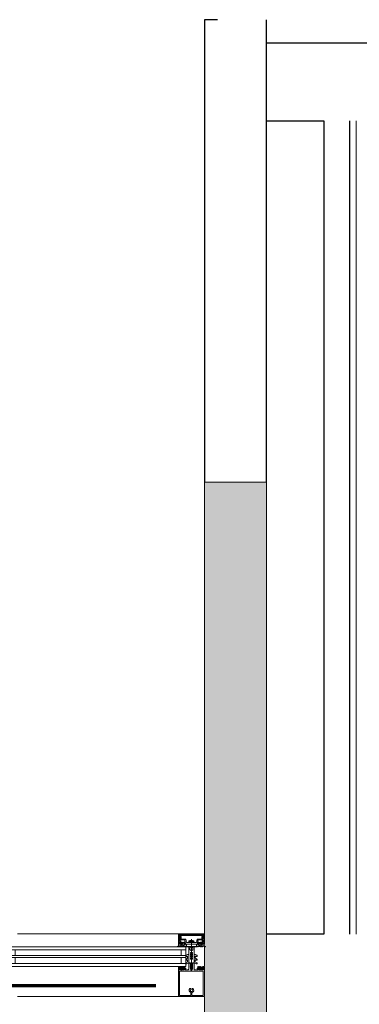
# Model space of a CAD drawing. Header units: centimetres. Extents: x -1253 to 21770, y -8842 to 3590.
# Tile 99 of 120: x 495 to 560, y 1002 to 1192. Entities that reach past the tile are written whole.
import ezdxf

# ---------------------------------------------------------------- set-up
doc = ezdxf.new("R2010")
doc.units = ezdxf.units.CM
doc.linetypes.add('Długa kreska', pattern=[142.875, 95.25, -47.625])
for name, color, linetype, lineweight in [('A-DETL', 90, 'Continuous', 9), ('A-DETL-GENF', 92, 'Continuous', 9), ('A-GLAZ-CURT', 52, 'Continuous', 9), ('A-GLAZ-CWMG', 51, 'Continuous', 9), ('A-WALL', 113, 'Continuous', 13), ('A-WALL-PATT', 111, 'Continuous', 13)]:
    doc.layers.add(name, color=color, linetype=linetype, lineweight=lineweight)

# ---------------------------------------------------------------- blocks, each defined once
blk = doc.blocks.new('Schueco_FWS-Glazing1 - SI_38mm_TripGlz 2-2609955-6_piętro IV __13_80 m_ - stan projektowany')
at = {"layer": 'A-GLAZ-CURT'}
for p, q in [((-16.9, 3.8), (16.9, 3.8)), ((-16.9, 0), (-16.9, 3.8)), ((16.9, 3.8), (16.9, 0)), ((16.9, 0), (-16.9, 0))]:
    blk.add_line(p, q, dxfattribs=at)
at = {"layer": 'A-GLAZ-CURT', "lineweight": 13}
for p, q in [((-16.9, 3.2), (16.9, 3.2)), ((-16.9, 2.1), (16.9, 2.1)), ((-16, 2.1), (-16, 3.2)), ((16, 2.1), (16, 3.2)), ((-16.9, 1.7), (16.9, 1.7)), ((-16.9, 0.6), (16.9, 0.6)), ((-16, 0.6), (-16, 1.7)), ((16, 0.6), (16, 1.7))]:
    blk.add_line(p, q, dxfattribs=at)
blk = doc.blocks.new('Rectangular Mullion - Schueco_FWS-50-SI_Tran_CovCap-20mm_Tran-55mm-V13-6_piętro IV __13_80 m_ - stan projektowany')
at = {"layer": 'A-GLAZ-CWMG'}
for p, q in [((494.38, 1015.88), (525.38, 1015.88)), ((489.38, 1009.58), (489.38, 1013.38)), ((494.38, 1013.39), (525.38, 1013.39)), ((525.38, 1003.78), (494.38, 1003.78))]:
    blk.add_line(p, q, dxfattribs=at)
blk = doc.blocks.new('Rectangular Mullion - SI_CovCap-20mm_Tran-55mm-2281819-6_piętro IV __13_80 m_ - stan projektowany')
at = {"layer": 'A-DETL-GENF'}
for p, q in [((2.37, 9.6), (-2.35, 9.6)), ((-2.5, 9.45), (-2.5, 7.8)), ((-2.5, 9.39), (-2.5, 4.79)), ((-2.29, 9.39), (-2.29, 4.79)), ((-0.12, 8.61), (-0.12, 8.55)), ((-0.12, 8.25), (-0.12, 8.13)), ((-0.1, 8.88), (-0.1, 9.34)), ((0.1, 9.34), (0.1, 8.88)), ((0.12, 8.55), (0.12, 8.61)), ((0.12, 8.13), (0.12, 8.25)), ((2.29, 9.39), (2.29, 4.79)), ((2.5, 7.8), (2.5, 9.45)), ((2.5, 9.39), (2.5, 4.79)), ((-2.35, 3.92), (-2.48, 3.92)), ((-2.37, 3.8), (-2.47, 3.8)), ((-2.09, 4.03), (-2.31, 3.93)), ((-2.26, 4.33), (-2.14, 4.43)), ((-2.22, 4.26), (-2.26, 4.28)), ((-1.9, 3.92), (-2.05, 3.86)), ((-2.04, 4.28), (-1.72, 4.28)), ((-2.02, 4.42), (-2.01, 4.41)), ((-1.98, 4.39), (-1.78, 4.39)), ((-1.72, 4.08), (-1.94, 4.08)), ((-1.8, 3.81), (-1.84, 3.9)), ((-1.74, 4.41), (-1.74, 4.42)), ((-1.7, 3.9), (-1.74, 3.81)), ((-1.67, 4.24), (-1.67, 4.13)), ((-1.62, 4.43), (-1.5, 4.33)), ((-1.58, 3.81), (-1.62, 3.9)), ((-1.5, 4.28), (-1.54, 4.26)), ((-1.48, 3.9), (-1.52, 3.82)), ((-1.35, 3.81), (-1.4, 3.9)), ((-0.5, 4.28), (-0.5, 3.15)), ((-0.21, 3.93), (-0.19, 3.94)), ((-0.19, 3.89), (-0.21, 3.91)), ((-0.18, 3.96), (-0.18, 4.1)), ((-0.08, 4.27), (-0.05, 4.28)), ((0, -1.48), (0, 4.68)), ((0.07, 4.27), (0.05, 4.28)), ((0.17, 3.96), (0.17, 4.1)), ((0.21, 3.93), (0.18, 3.94)), ((0.18, 3.89), (0.21, 3.91)), ((0.5, 3.15), (0.5, 4.28)), ((1.35, 3.81), (1.4, 3.9)), ((1.48, 3.9), (1.52, 3.82)), ((1.62, 4.43), (1.5, 4.33)), ((1.5, 4.28), (1.54, 4.26)), ((1.58, 3.81), (1.62, 3.9)), ((1.67, 4.24), (1.67, 4.13)), ((1.7, 3.9), (1.74, 3.81)), ((2.04, 4.28), (1.72, 4.28)), ((1.72, 4.08), (1.94, 4.08)), ((1.74, 4.41), (1.74, 4.42)), ((1.98, 4.39), (1.78, 4.39)), ((1.8, 3.81), (1.84, 3.9)), ((1.9, 3.92), (2.05, 3.86)), ((2.02, 4.42), (2.01, 4.41)), ((2.09, 4.03), (2.31, 3.93)), ((2.26, 4.33), (2.14, 4.43)), ((2.22, 4.26), (2.26, 4.28)), ((2.35, 3.92), (2.48, 3.92)), ((2.37, 3.8), (2.47, 3.8)), ((-0.78, 2.94), (-1.04, 3.09)), ((-0.78, 2.21), (-1.04, 2.36)), ((-0.91, 3.3), (-0.53, 3.08)), ((-0.91, 2.57), (-0.83, 2.52)), ((-0.75, 2.57), (-0.75, 2.89)), ((-0.75, 1.84), (-0.75, 2.16)), ((-0.5, 3.04), (-0.5, 1.52)), ((-0.45, 3.1), (-0.35, 3.1)), ((0.37, 3.1), (0.45, 3.1)), ((0.5, 3.04), (0.5, 1.52)), ((0.91, 3.3), (0.52, 3.08)), ((0.75, 2.57), (0.75, 2.89)), ((0.75, 1.84), (0.75, 2.16)), ((0.77, 2.94), (1.04, 3.09)), ((0.77, 2.21), (1.04, 2.36)), ((0.91, 2.57), (0.82, 2.52)), ((-0.76, 1.47), (-1.04, 1.63)), ((-0.91, 1.85), (-0.83, 1.8)), ((-0.55, 1.47), (-0.74, 1.47)), ((-0.3, 0.5), (-0.3, 0.28)), ((0.3, 0.5), (0.3, 0.28)), ((0.55, 1.47), (0.74, 1.47)), ((0.76, 1.47), (1.04, 1.63)), ((0.91, 1.85), (0.82, 1.8)), ((-2.6, 0), (-2.69, 0)), ((-2.34, -1.03), (-2.15, -1.46)), ((-2.32, -1.59), (-2.04, -1.59)), ((-2.18, -0.02), (-2.26, -0.17)), ((-2.06, -1.25), (-2.13, -1.09)), ((-2.07, -0.1), (-2.12, -0.02)), ((-2.1, -1.49), (-1.14, -1.49)), ((-1.88, -0.42), (-2.01, -0.42)), ((-2.01, -0.48), (-1.95, -0.48)), ((-1.96, -0.02), (-2, -0.1)), ((-1.98, -0.31), (-1.95, -0.36)), ((-1.98, -0.75), (-1.9, -0.85)), ((-1.34, -1.31), (-1.96, -1.31)), ((-1.85, -0.1), (-1.9, -0.02)), ((-1.84, -0.69), (-1.84, -0.57)), ((-1.83, -0.38), (-1.83, -0.36)), ((-1.74, -0.02), (-1.79, -0.1)), ((-1.79, -0.34), (-1.77, -0.35)), ((-1.79, -0.52), (-1.76, -0.52)), ((-1.67, -0.74), (-1.79, -0.74)), ((-1.74, -0.54), (-1.64, -0.7)), ((-1.72, -0.33), (-1.72, -0.32)), ((-1.72, -0.8), (-1.48, -0.8)), ((-1.63, -0.1), (-1.68, -0.02)), ((-1.67, -0.31), (-1.65, -0.32)), ((-1.6, -0.32), (-1.6, -0.3)), ((-1.52, -0.02), (-1.57, -0.1)), ((-1.56, -0.7), (-1.46, -0.54)), ((-1.55, -0.31), (-1.54, -0.32)), ((-1.41, -0.74), (-1.53, -0.74)), ((-1.49, -0.33), (-1.48, -0.32)), ((-1.41, -0.1), (-1.46, -0.02)), ((-1.44, -0.52), (-1.41, -0.52)), ((-1.43, -0.34), (-1.42, -0.36)), ((-1.38, -0.37), (-1.37, -0.37)), ((-1.36, -0.57), (-1.36, -0.69)), ((-1.3, -0.02), (-1.35, -0.1)), ((-1.3, -0.85), (-1.22, -0.75)), ((-1.25, -0.48), (-1.18, -0.48)), ((-1.2, -0.1), (-1.24, -0.02)), ((-1.07, -0.02), (-1.12, -0.1)), ((-1.09, -1.45), (-0.98, -0.84)), ((-0.95, -0.82), (-0.03, -0.82)), ((0.41, -1.04), (-0.41, -1.04)), ((-0.22, -1.18), (0.23, -1.18)), ((0.02, -0.82), (0.95, -0.82)), ((0.98, -0.84), (1.09, -1.45)), ((1.07, -0.02), (1.12, -0.1)), ((1.14, -1.49), (2.1, -1.49)), ((1.25, -0.48), (1.18, -0.48)), ((1.2, -0.1), (1.24, -0.02)), ((1.3, -0.85), (1.22, -0.75)), ((1.3, -0.02), (1.35, -0.1)), ((1.96, -1.31), (1.34, -1.31)), ((1.36, -0.57), (1.36, -0.69)), ((1.38, -0.37), (1.37, -0.37)), ((1.41, -0.1), (1.46, -0.02)), ((1.44, -0.52), (1.41, -0.52)), ((1.41, -0.74), (1.53, -0.74)), ((1.43, -0.34), (1.42, -0.36)), ((1.56, -0.7), (1.46, -0.54)), ((1.49, -0.33), (1.48, -0.32)), ((1.72, -0.8), (1.48, -0.8)), ((1.52, -0.02), (1.57, -0.1)), ((1.55, -0.31), (1.54, -0.32)), ((1.6, -0.32), (1.6, -0.3)), ((1.63, -0.1), (1.68, -0.02)), ((1.74, -0.54), (1.64, -0.7)), ((1.67, -0.31), (1.65, -0.32)), ((1.67, -0.74), (1.79, -0.74)), ((1.72, -0.33), (1.72, -0.32)), ((1.74, -0.02), (1.79, -0.1)), ((1.79, -0.52), (1.76, -0.52)), ((1.79, -0.34), (1.77, -0.35)), ((1.83, -0.38), (1.83, -0.36)), ((1.84, -0.69), (1.84, -0.57)), ((1.85, -0.1), (1.9, -0.02)), ((1.88, -0.42), (2.01, -0.42)), ((1.98, -0.75), (1.9, -0.85)), ((1.98, -0.31), (1.95, -0.36)), ((2.01, -0.48), (1.95, -0.48)), ((1.96, -0.02), (2, -0.1)), ((2.04, -1.59), (2.32, -1.59)), ((2.13, -1.09), (2.06, -1.25)), ((2.07, -0.1), (2.12, -0.02)), ((2.15, -1.46), (2.34, -1.03)), ((2.18, -0.02), (2.26, -0.17)), ((2.6, 0), (2.69, 0)), ((2.35, -2.5), (-2.35, -2.5)), ((2.13, -2.19), (-2.14, -2.19)), ((-2.13, -2.34), (2.12, -2.34))]:
    blk.add_line(p, q, dxfattribs=at)
at = {"layer": 'A-DETL-GENF', "flags": 128}
for points in [[(-0.15, 9.39), (-2.29, 9.39), (-2.29, 7.8)], [(2.29, 7.8), (2.29, 9.39), (0.15, 9.39)], [(-2.5, 4.9), (-2.5, 4.1), (-2.31, 4.1), (-2.23, 4.18), (-2.23, 4.24), (-2.35, 4.24), (-2.35, 4.47), (-1.91, 4.47)], [(-2.5, 3.94), (-2.5, 4.08), (-2.3, 4.08), (-2.25, 4.07)], [(-2.29, 4.9), (-2.29, 4.7), (2.29, 4.7), (2.29, 4.9)], [(-1.86, 4.47), (-1.41, 4.47), (-1.41, 4.24), (-1.53, 4.24), (-1.53, 4.18), (-1.45, 4.1), (-1.09, 4.1), (-1.09, 4.22), (-1.21, 4.22), (-1.21, 4.43), (-0.65, 4.43)], [(-1.51, 4.07), (-1.46, 4.08), (-1.26, 4.08), (-1.26, 3.89), (-1.3, 3.81)], [(-0.2, 0.11), (-0.2, 0), (-0.5, 0), (-0.5, 3.07), (-0.18, 3.07), (-0.18, 3.88)], [(-0.26, 0.58), (0, 0.8), (0, 1.1), (-0.2, 1.1), (-0.2, 1.3), (-0.1, 1.3), (-0.1, 1.46), (-0.2, 1.46), (-0.2, 1.66), (0, 1.66), (0, 1.83), (-0.2, 1.83), (-0.2, 2.03), (-0.1, 2.03), (-0.1, 2.2), (-0.2, 2.2), (-0.2, 2.4), (0, 2.4), (0, 4.3), (0, 2.4), (0.2, 2.4), (0.2, 2.2), (0.1, 2.2), (0.1, 2.03), (0.2, 2.03), (0.2, 1.83), (0, 1.83), (0, 1.66), (0.2, 1.66), (0.2, 1.46), (0.1, 1.46), (0.1, 1.3), (0.2, 1.3), (0.2, 1.1), (0, 1.1), (0, 0.8), (0.26, 0.58)], [(-0.25, 3.2), (-0.25, 3.29), (-0.2, 3.32), (-0.2, 3.44), (-0.25, 3.47), (-0.2, 3.5), (-0.2, 3.62), (-0.25, 3.65), (-0.2, 3.68), (-0.2, 3.8), (-0.25, 3.83), (-0.2, 3.86), (-0.2, 3.98), (-0.25, 4.01), (-0.2, 4.04), (-0.2, 4.16), (-0.25, 4.19), (-0.2, 4.22), (-0.2, 4.25), (-0.09, 4.45)], [(0.09, 4.45), (0.2, 4.25), (0.2, 4.13), (0.25, 4.1), (0.2, 4.07), (0.2, 3.95), (0.25, 3.92), (0.2, 3.89), (0.2, 3.77), (0.25, 3.74), (0.2, 3.71), (0.2, 3.59), (0.25, 3.56), (0.2, 3.53), (0.2, 3.41), (0.25, 3.38), (0.2, 3.35), (0.2, 3.23), (0.25, 3.2)], [(0.2, 0.11), (0.2, 0), (0.5, 0), (0.5, 3.07), (0.17, 3.07), (0.17, 3.88)], [(0.65, 4.43), (1.21, 4.43), (1.21, 4.22), (1.09, 4.22), (1.09, 4.1), (1.45, 4.1), (1.53, 4.18), (1.53, 4.24), (1.41, 4.24), (1.41, 4.47), (1.85, 4.47)], [(1.51, 4.07), (1.46, 4.08), (1.26, 4.08), (1.26, 3.89), (1.3, 3.81)], [(1.9, 4.47), (2.35, 4.47), (2.35, 4.24), (2.23, 4.24), (2.23, 4.18), (2.31, 4.1), (2.5, 4.1), (2.5, 4.9)], [(2.5, 3.94), (2.5, 4.08), (2.3, 4.08), (2.25, 4.07)], [(-2.5, -2.35), (-2.5, -0.5), (-2.39, -0.5), (-2.27, -0.86)], [(-2.48, -0.21), (-2.48, -0.48), (-2.07, -0.48)], [(-2.34, -1), (-2.34, -1.11), (-2.37, -1.22), (-2.37, -1.54)], [(-1.99, -1.64), (-1.99, -1.99), (-2.12, -1.99), (-2.12, -1.72), (-2.37, -1.72), (-2.37, -2.35), (2.37, -2.35), (2.37, -1.72), (2.12, -1.72), (2.12, -1.99), (1.99, -1.99), (1.99, -1.64)], [(-2.06, -0.93), (-2.14, -0.64), (-1.95, -0.64), (-1.95, -0.58), (-2.03, -0.5), (-2.35, -0.5), (-2.25, -0.87)], [(-2.18, -2.14), (-2.18, -1.78), (-2.32, -1.78), (-2.32, -2.14)], [(-1.92, -0.67), (-1.92, -0.68), (-1.97, -0.71)], [(-1.2, -0.42), (-1.32, -0.42), (-1.32, -0.39), (-1.19, -0.41)], [(-1.23, -0.71), (-1.28, -0.68), (-1.28, -0.67)], [(1.24, -1.23), (1.14, -0.64), (1.25, -0.64), (1.25, -0.58), (1.17, -0.5), (-1.17, -0.5), (-1.25, -0.58), (-1.25, -0.64), (-1.14, -0.64), (-1.24, -1.23)], [(-1.12, -0.48), (-0.98, -0.48), (-0.98, -0.09), (-1.02, -0.02)], [(0.52, -0.97), (0.54, -0.82), (-0.54, -0.82), (-0.52, -0.97)], [(1.12, -0.48), (0.98, -0.48), (0.98, -0.09), (1.02, -0.02)], [(1.2, -0.42), (1.32, -0.42), (1.32, -0.39), (1.19, -0.41)], [(1.23, -0.71), (1.28, -0.68), (1.28, -0.67)], [(1.92, -0.67), (1.92, -0.68), (1.97, -0.71)], [(2.25, -0.87), (2.35, -0.5), (2.03, -0.5), (1.95, -0.58), (1.95, -0.64), (2.14, -0.64), (2.06, -0.93)], [(2.48, -0.21), (2.48, -0.48), (2.07, -0.48)], [(2.33, -2.14), (2.33, -1.78), (2.19, -1.78), (2.19, -2.14)], [(2.27, -0.86), (2.39, -0.5), (2.5, -0.5), (2.5, -2.35)], [(2.37, -1.54), (2.37, -1.22), (2.34, -1.11), (2.34, -1)]]:
    blk.add_lwpolyline(points, dxfattribs=at)
for points in [[(0.97, 0), (-0.97, 0), (-0.97, -0.04), (0.97, -0.04)], [(0.97, -0.04), (-0.97, -0.04), (-0.97, -0.49), (0.97, -0.49)]]:
    blk.add_lwpolyline(points, close=True, dxfattribs=at)
at = {"layer": 'A-DETL-GENF'}
for centre, radius, start, end in [((-2.35, 9.45), 0.15, 90.0003, 179.9997), ((2.35, 9.45), 0.15, 0.1055, 83.878), ((0, 8.4), 0.45, 107.4982, 231.0552), ((-0.22, 8.13), 0.1, 231.0552, 0), ((0, 8.4), 0.21, 143.7768, 216.2232), ((-0.15, 8.55), 0.03, 229.6807, 0), ((-0.15, 8.25), 0.03, 0, 130.3193), ((-0.15, 9.34), 0.05, 0.0077, 89.9923), ((-0.15, 8.88), 0.05, 287.4982, 0), ((0, 8.4), 0.24, 60, 120), ((0.15, 9.34), 0.05, 89.9791, 180.0209), ((0.15, 8.88), 0.05, 180, 252.583), ((0.15, 8.55), 0.03, 180, 310.3193), ((0.15, 8.25), 0.03, 49.6807, 180), ((0.22, 8.13), 0.1, 180, 308.9448), ((0, 8.4), 0.45, 308.9448, 72.583), ((0, 8.4), 0.21, 323.7768, 36.2232), ((-2.48, 3.94), 0.02, 180.0007, 269.9993), ((-2.43, 3.83), 0.059, 88.5974, 194.6036), ((-2.47, 3.82), 0.02, 194.6036, 270), ((-2.43, 4.82), 0.933, 269.587, 293.0035), ((-2.4, 4.8), 0.997, 271.4989, 290.69), ((-2.35, 4.02), 0.1, 270.0001, 294), ((-2.24, 4.3), 0.03, 128.5798, 239.9915), ((-2.24, 4.1), 0.03, 255.4027, 14.3746), ((-2.23, 4.24), 0.02, 346.6587, 60.0171), ((-1.94, 4.17), 0.277, 166.6587, 194.3746), ((-2.08, 4.37), 0.08, 38.8475, 129.685), ((-2.04, 4.23), 0.0496, 92.7559, 159.6878), ((-1.94, 4.23), 0.148, 172.4164, 270.2404), ((-2.07, 3.99), 0.0337, 293.0035, 114), ((-1.98, 4.44), 0.05, 218.8475, 270), ((-1.88, 4.46), 0.0255, 12.35, 167.65), ((-1.89, 3.87), 0.05, 30.069, 110.536), ((-1.77, 3.83), 0.03, 210.0871, 329.9129), ((-1.78, 4.44), 0.05, 270, 321.1528), ((-1.67, 4.37), 0.08, 50.315, 141.1528), ((-1.72, 4.23), 0.0499, 9.2263, 86.9893), ((-1.72, 4.13), 0.0502, 273.3323, 359.7322), ((-1.66, 3.88), 0.0402, 27.7922, 152.3701), ((-1.55, 3.83), 0.0299, 210.122, 335.064), ((-1.53, 4.24), 0.02, 119.9847, 193.341), ((-1.82, 4.17), 0.277, 345.6254, 13.341), ((-1.52, 4.1), 0.03, 165.6254, 284.5942), ((-1.52, 4.3), 0.03, 300.0085, 51.4202), ((-1.44, 3.88), 0.0414, 28.176, 151.824), ((-1.33, 3.83), 0.0301, 210.1258, 329.8742), ((-0.65, 4.28), 0.15, 359.9706, 90.0294), ((-0.21, 3.92), 0.01, 120.0303, 239.9802), ((-0.2, 3.96), 0.02, 300.0303, 360), ((-0.2, 3.88), 0.02, 360, 59.9802), ((0.02, 4.1), 0.2, 120, 180), ((0, 4.4), 0.1, 28.7984, 151.2016), ((0, 4.2), 0.1, 90, 120), ((0, 4.2), 0.1, 60, 90), ((-0.03, 4.1), 0.2, 360, 60), ((0.19, 3.96), 0.02, 180, 239.9697), ((0.19, 3.88), 0.02, 120.0198, 180), ((0.2, 3.92), 0.01, 300.0198, 59.9697), ((0.65, 4.28), 0.15, 89.9706, 180.0294), ((1.33, 3.83), 0.0301, 210.1258, 329.8742), ((1.44, 3.88), 0.0414, 28.176, 151.824), ((1.52, 4.3), 0.03, 128.5798, 239.9915), ((1.52, 4.1), 0.03, 255.4058, 14.3746), ((1.55, 3.83), 0.0299, 204.936, 329.878), ((1.53, 4.24), 0.02, 346.659, 60.0153), ((1.82, 4.17), 0.277, 166.659, 194.3746), ((1.67, 4.37), 0.08, 38.8472, 129.685), ((1.66, 3.88), 0.0402, 27.6299, 152.2078), ((1.72, 4.23), 0.0499, 93.0107, 170.7737), ((1.72, 4.13), 0.0502, 180.2678, 266.6677), ((1.78, 4.44), 0.05, 218.8472, 270), ((1.77, 3.83), 0.03, 210.0871, 329.9129), ((1.89, 3.87), 0.05, 69.464, 149.931), ((1.88, 4.46), 0.0255, 12.35, 167.65), ((1.94, 4.23), 0.148, 269.7596, 7.5836), ((1.98, 4.44), 0.05, 270, 321.1525), ((2.08, 4.37), 0.08, 50.315, 141.1525), ((2.04, 4.23), 0.0496, 20.3122, 87.2441), ((2.07, 3.99), 0.0337, 66, 246.9965), ((2.4, 4.8), 0.997, 249.31, 268.5011), ((2.43, 4.82), 0.933, 246.9965, 270.413), ((2.23, 4.24), 0.02, 119.9829, 193.3413), ((1.94, 4.17), 0.277, 345.6254, 13.3413), ((2.24, 4.1), 0.03, 165.6254, 284.5973), ((2.24, 4.3), 0.03, 300.0085, 51.4202), ((2.35, 4.02), 0.1, 246, 269.9999), ((2.43, 3.83), 0.059, 345.3964, 91.4026), ((2.47, 3.82), 0.02, 270, 345.3964), ((2.48, 3.94), 0.02, 270.0007, 359.9993), ((-0.98, 3.2), 0.125, 60, 240), ((-0.98, 2.47), 0.125, 60, 240), ((-0.8, 2.57), 0.05, 240, 360), ((-0.8, 2.89), 0.05, 360, 60), ((-0.8, 2.16), 0.05, 360, 60), ((-0.55, 3.04), 0.05, 360, 60), ((-0.45, 3.15), 0.05, 179.9899, 270.0101), ((-0.35, 3.2), 0.0999, 269.9704, 0.0296), ((0.37, 3.23), 0.126, 191.5693, 265.5931), ((0.45, 3.15), 0.05, 270.9313, 359.9852), ((0.55, 3.04), 0.05, 120, 180), ((0.8, 2.89), 0.05, 120, 180), ((0.8, 2.57), 0.05, 180, 300), ((0.8, 2.16), 0.05, 120, 180), ((0.97, 3.2), 0.125, 300, 120), ((0.97, 2.47), 0.125, 300, 120), ((-0.98, 1.74), 0.125, 60, 240), ((-0.8, 1.84), 0.05, 240, 360), ((-0.74, 1.52), 0.05, 240, 270), ((-0.55, 1.52), 0.05, 270, 360), ((-0.2, 0.5), 0.1, 130, 180), ((-0.2, 0.28), 0.1, 180, 240), ((-0.3, 0.11), 0.1, 360, 60), ((0.3, 0.11), 0.1, 120, 180), ((0.2, 0.28), 0.1, 300, 360), ((0.2, 0.5), 0.1, 0, 50), ((0.55, 1.52), 0.05, 180, 270), ((0.74, 1.52), 0.05, 270, 300), ((0.8, 1.84), 0.05, 180, 300), ((0.97, 1.74), 0.125, 300, 120), ((-2.69, -0.03), 0.03, 89.9022, 261.6433), ((-2.73, -0.34), 0.286, 27.5921, 81.6433), ((-2.6, -0.2), 0.2, 80.4545, 89.9022), ((-2.61, -0.29), 0.291, 25.3637, 80.4545), ((-2.32, -1.54), 0.0512, 180.5709, 268.6482), ((-2.31, -0.14), 0.05, 205.3637, 330.1649), ((-2.29, -1.01), 0.06, 98.4417, 205), ((-2.27, -1), 0.07, 120.0064, 180), ((-2.34, -0.88), 0.07, 300.0064, 18), ((-2.31, -0.89), 0.06, 278.4417, 15), ((-2.15, -0.03), 0.03, 30.7154, 150.1649), ((-2.1, -1.44), 0.05, 205, 270), ((-2.08, -1.06), 0.06, 108.8192, 205), ((-2.12, -0.95), 0.06, 288.8192, 15), ((-2.04, -0.08), 0.0417, 215.132, 324.868), ((-2.01, -0.35), 0.065, 90, 270), ((-2.04, -0.48), 0.03, 0, 180), ((-1.96, -1.21), 0.1, 205, 270), ((-2.04, -1.64), 0.05, 0, 90.0001), ((-2.01, -0.33), 0.04, 29.9937, 90), ((-1.95, -0.73), 0.03, 120.0049, 219.9897), ((-1.93, -0.03), 0.03, 30.5887, 149.5346), ((-1.86, -0.31), 0.1, 210.0023, 269.1728), ((-1.95, -0.51), 0.03, 0.0185, 89.0948), ((-1.62, -0.59), 0.314, 165.4979, 194.5021), ((-1.84, -0.8), 0.08, 219.9967, 337.3844), ((-1.88, -0.37), 0.05, 270, 305.0779), ((-1.86, -0.37), 0.0339, 269.1783, 356.9975), ((-1.82, -0.08), 0.0415, 215.012, 324.988), ((-1.6, -0.77), 0.44, 54.1588, 125.0779), ((-1.79, -0.57), 0.05, 89.9897, 180.0103), ((-1.79, -0.69), 0.05, 179.9899, 270.0101), ((-1.8, -0.36), 0.0272, 60.011, 176.9853), ((-1.75, -0.32), 0.0316, 240.007, 341.9967), ((-1.76, -0.55), 0.03, 29.9936, 90.0121), ((-1.72, -0.85), 0.05, 90.0003, 157.3776), ((-1.71, -0.03), 0.03, 30.1448, 149.5346), ((-1.69, -0.33), 0.03, 45.0005, 162.0009), ((-1.67, -0.71), 0.03, 269.9936, 30.0024), ((-1.63, -0.3), 0.0316, 224.991, 327.0104), ((-1.6, -0.08), 0.043, 217.8436, 323.8234), ((-1.57, -0.32), 0.03, 30.0003, 146.9985), ((-1.53, -0.71), 0.03, 150.0027, 270.0013), ((-1.51, -0.31), 0.0316, 210.0026, 311.9974), ((-1.49, -0.03), 0.03, 30.3449, 149.5346), ((-1.46, -0.34), 0.03, 14.9955, 132.0028), ((-1.48, -0.85), 0.05, 22.6209, 90.0012), ((-1.44, -0.55), 0.03, 89.9893, 150.005), ((-1.36, -0.8), 0.08, 202.6228, 319.9969), ((-1.39, -0.35), 0.03, 195.0015, 296.9968), ((-1.38, -0.08), 0.0419, 215.4665, 324.6999), ((-1.41, -0.57), 0.05, 0.009, 89.991), ((-1.41, -0.69), 0.05, 270.0092, 359.9908), ((-1.35, -0.39), 0.03, 0.0112, 116.991), ((-1.32, -0.39), 0.03, 234.1588, 270), ((-1.34, -1.21), 0.1, 270, 350), ((-1.27, -0.03), 0.03, 30.3446, 149.7685), ((-1.25, -0.51), 0.03, 90, 193.1975), ((-1.58, -0.59), 0.314, 345.517, 13.1975), ((-1.24, -0.73), 0.03, 319.9887, 60.0017), ((-1.16, -0.08), 0.0416, 206.9541, 331.568), ((-1.2, -0.45), 0.033, 305.0901, 90), ((-1.19, -0.46), 0.05, 7.1737, 90.0088), ((-1.12, -0.45), 0.03, 187.1885, 269.997), ((-1.14, -1.44), 0.05, 270, 350), ((-1.05, -0.03), 0.03, 29.7965, 150.132), ((-0.95, -0.85), 0.03, 90, 170), ((-0.31, -0.92), 0.22, 193.9707, 242.728), ((0, -0.29), 0.921, 243.7078, 255.8284), ((0, -0.82), 0.0256, 12.6804, 167.3196), ((0, -0.29), 0.92, 284.1683, 296.293), ((0.31, -0.92), 0.22, 297.2746, 346.0268), ((0.95, -0.85), 0.03, 10, 90), ((1.05, -0.03), 0.03, 29.868, 150.2035), ((1.14, -1.44), 0.05, 190, 270), ((1.16, -0.08), 0.0416, 208.432, 333.0459), ((1.12, -0.45), 0.03, 270.003, 352.8115), ((1.19, -0.46), 0.05, 89.9912, 172.8263), ((1.2, -0.45), 0.033, 90, 234.9099), ((1.24, -0.73), 0.03, 119.9983, 220.0113), ((1.27, -0.03), 0.03, 30.2315, 149.6554), ((1.34, -1.21), 0.1, 190, 270), ((1.25, -0.51), 0.03, 346.8025, 90), ((1.58, -0.59), 0.314, 166.8025, 194.483), ((1.36, -0.8), 0.08, 220.0031, 337.3772), ((1.35, -0.39), 0.03, 63.009, 179.9888), ((1.32, -0.39), 0.03, 270, 305.8412), ((1.6, -0.77), 0.44, 54.9221, 125.8412), ((1.38, -0.08), 0.0419, 215.3001, 324.5335), ((1.41, -0.57), 0.05, 90.009, 179.991), ((1.41, -0.69), 0.05, 180.0092, 269.9908), ((1.39, -0.35), 0.03, 243.0032, 344.9985), ((1.46, -0.34), 0.03, 47.9972, 165.0045), ((1.44, -0.55), 0.03, 29.995, 90.0107), ((1.48, -0.85), 0.05, 89.9988, 157.3791), ((1.49, -0.03), 0.03, 30.4654, 149.6551), ((1.51, -0.31), 0.0316, 228.0026, 329.9974), ((1.53, -0.71), 0.03, 269.9987, 29.9973), ((1.57, -0.32), 0.03, 33.0015, 149.9997), ((1.6, -0.08), 0.043, 216.1766, 322.1564), ((1.63, -0.3), 0.0316, 212.9896, 315.009), ((1.67, -0.71), 0.03, 149.9976, 270.0064), ((1.69, -0.33), 0.03, 17.9991, 134.9995), ((1.71, -0.03), 0.03, 30.4654, 149.8552), ((1.75, -0.32), 0.0316, 198.0033, 299.993), ((1.72, -0.85), 0.05, 22.6224, 89.9997), ((1.76, -0.55), 0.03, 89.9879, 150.0064), ((1.84, -0.8), 0.08, 202.6156, 320.0033), ((1.82, -0.08), 0.0415, 215.012, 324.988), ((1.8, -0.36), 0.0272, 3.0147, 119.989), ((1.79, -0.57), 0.05, 359.9897, 90.0103), ((1.79, -0.69), 0.05, 269.9899, 0.0101), ((1.86, -0.37), 0.0339, 183.0025, 270.8217), ((1.88, -0.37), 0.05, 234.9221, 270), ((1.86, -0.31), 0.1, 270.8272, 329.9977), ((1.93, -0.03), 0.03, 30.4654, 149.4113), ((1.95, -0.51), 0.03, 90.9052, 179.9815), ((1.62, -0.59), 0.314, 345.4979, 14.5021), ((1.96, -1.21), 0.1, 270, 335), ((1.95, -0.73), 0.03, 320.0103, 59.9951), ((2.01, -0.33), 0.04, 90, 150.0063), ((2.04, -1.64), 0.05, 89.9981, 180.0017), ((2.04, -0.08), 0.0417, 215.132, 324.868), ((2.01, -0.35), 0.065, 270, 90), ((2.04, -0.48), 0.03, 0, 180), ((2.12, -0.95), 0.06, 165, 251.1808), ((2.08, -1.06), 0.06, 335, 71.1808), ((2.1, -1.44), 0.05, 270, 335), ((2.15, -0.03), 0.03, 29.8351, 149.2846), ((2.31, -0.89), 0.06, 165, 261.5583), ((2.31, -0.14), 0.05, 209.8351, 334.6363), ((2.34, -0.88), 0.07, 162, 239.9983), ((2.27, -1), 0.07, 0, 59.9983), ((2.29, -1.01), 0.06, 335, 81.5583), ((2.32, -1.54), 0.0498, 269.8262, 0.1735), ((2.61, -0.29), 0.291, 99.5455, 154.6363), ((2.73, -0.34), 0.286, 98.3567, 152.4079), ((2.6, -0.2), 0.2, 90.0978, 99.5455), ((2.69, -0.03), 0.03, 278.3567, 90.0978), ((-2.35, -2.35), 0.15, 179.9938, 270.0062), ((-2.13, -2.14), 0.2, 179.9718, 270.0352), ((-2.14, -2.14), 0.0499, 179.8796, 270.0225), ((2.12, -2.14), 0.2, 270.0295, 359.9723), ((2.13, -2.14), 0.0501, 270.0875, 359.9336), ((2.35, -2.35), 0.15, 270.0494, 359.9506)]:
    blk.add_arc(centre, radius, start, end, dxfattribs=at)

msp = doc.modelspace()

# ---------------------------------------------------------------- hatches: boundary and pattern name
at = {"layer": 'A-WALL-PATT'}
h = msp.add_hatch(color=9, dxfattribs=at)
h.paths.add_polyline_path([(542.38, 132.33), (542.38, 139.33), (530.38, 139.33), (530.38, 132.33)], flags=0)
h.paths.add_polyline_path([(542.38, 250.33), (542.38, 465.83), (530.38, 465.83), (530.38, 250.33)], flags=0)
h.paths.add_polyline_path([(530.38, 657.83), (542.38, 657.83), (542.38, 660.33), (530.38, 660.33)], flags=0)
h.paths.add_polyline_path([(530.38, 781.33), (542.38, 781.33), (542.38, 1102.83), (530.38, 1102.83), (530.38, 788.28)], flags=0)
h.paths.add_polyline_path([(530.38, 1312.83), (542.38, 1312.83), (542.38, 1431.33), (530.38, 1431.33)], flags=0)
h.paths.add_polyline_path([(530.38, 1633.83), (542.38, 1633.83), (542.38, 2022.83), (530.38, 2022.83), (530.38, 1665.12)], flags=0)
h.paths.add_polyline_path([(542.38, 2173.83), (542.38, 2458.83), (530.38, 2458.83), (530.38, 2173.83)], flags=0)
h.paths.add_polyline_path([(530.38, 2593.83), (542.38, 2593.83), (542.38, 2824.33), (530.38, 2824.33), (530.38, 2634.27)], flags=0)

# ---------------------------------------------------------------- linework, layer by layer
at = {"layer": 'A-DETL', "linetype": 'Długa kreska', "lineweight": 70}
msp.add_line((1235.38, 1005.83), (294.38, 1005.83), dxfattribs=at)
at = {"layer": 'A-WALL', "color": 7, "lineweight": 25}
for p, q in [((532.88, 1191.83), (530.38, 1191.83)), ((530.38, 1191.83), (530.38, 1102.83)), ((542.38, 1102.83), (542.38, 1191.83)), ((661.88, 1187.33), (542.38, 1187.33)), ((542.38, 1172.33), (553.38, 1172.33)), ((553.38, 1172.33), (553.38, 1015.83)), ((558.38, 1172.33), (558.38, 1015.83)), ((553.38, 1015.83), (542.38, 1015.83))]:
    msp.add_line(p, q, dxfattribs=at)
at = {"layer": 'A-WALL'}
for p, q in [((559.63, 1172.33), (559.63, 1015.83)), ((542.38, 1102.83), (530.38, 1102.83)), ((542.38, 1015.83), (542.38, 1000.83))]:
    msp.add_line(p, q, dxfattribs=at)
at = {"layer": 'A-WALL', "lineweight": 9}
for p, q in [((530.38, 1102.83), (530.38, 1015.88)), ((542.38, 1015.83), (542.38, 1102.83)), ((530.38, 1013.38), (530.38, 1009.58)), ((530.38, 1003.78), (530.38, 781.33))]:
    msp.add_line(p, q, dxfattribs=at)

# ---------------------------------------------------------------- block references
at = {"layer": 'A-GLAZ-CURT', "rotation": 180}
msp.add_blockref('Schueco_FWS-Glazing1 - SI_38mm_TripGlz 2-2609955-6_piętro IV __13_80 m_ - stan projektowany', (509.88, 1013.38), dxfattribs=at)
at = {"layer": 'A-GLAZ-CWMG'}
msp.add_blockref('Rectangular Mullion - Schueco_FWS-50-SI_Tran_CovCap-20mm_Tran-55mm-V13-6_piętro IV __13_80 m_ - stan projektowany', (0, 0), dxfattribs=at)
at = {"layer": 'A-GLAZ-CWMG', "rotation": 180}
msp.add_blockref('Rectangular Mullion - SI_CovCap-20mm_Tran-55mm-2281819-6_piętro IV __13_80 m_ - stan projektowany', (527.88, 1013.38), dxfattribs=at)

doc.saveas('drawing.dxf')
